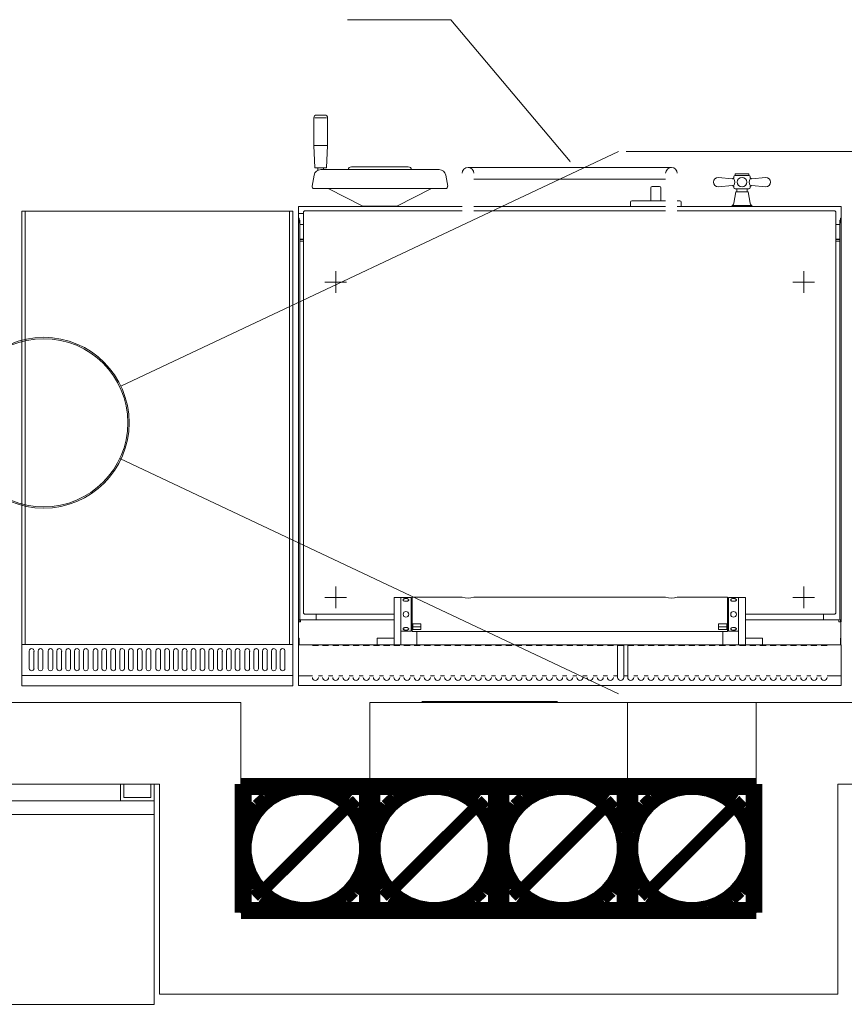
# Model space of a CAD drawing. Header units: millimetres. Extents: x -84458 to 77911, y -55868 to -29230.
# Tile 35 of 103: x 67436 to 67557, y -32877 to -32732. Entities that reach past the tile are written whole.
import ezdxf

# ---------------------------------------------------------------- set-up
doc = ezdxf.new("R2010")
doc.units = ezdxf.units.MM
doc.layers.add('!wentylacja', color=7, linetype='Continuous')
doc.layers.add('CIENKA', color=7, linetype='Continuous', lineweight=20)

# ---------------------------------------------------------------- blocks, each defined once
blk = doc.blocks.new('Komin_wentylacyjny_19x19_14')
at = {"layer": '!wentylacja', "color": 0, "linetype": 'ByBlock', "const_width": 1.8}
for points in [[(19, 19), (0, 19)], [(0, 19), (0, 0)], [(0.68, 18.3), (5.87, 18.3)], [(0.68, 13.13), (0.68, 18.3)], [(5.87, 18.3), (5.08, 17.96)], [(5.77, 17.51), (7.21, 18.03)], [(7.21, 18.03), (8.73, 18.3)], [(8.73, 18.3), (10.27, 18.3)], [(10.27, 18.3), (11.79, 18.03)], [(11.79, 18.03), (13.23, 17.51)], [(13.13, 18.3), (18.32, 18.3)], [(14.46, 17.65), (13.13, 18.3)], [(18.32, 18.3), (18.32, 13.13)], [(19, 0), (19, 19)], [(3.63, 17.02), (2.37, 15.84)], [(3.25, 15.75), (4.43, 16.74)], [(5.08, 17.96), (3.63, 17.02)], [(4.43, 16.74), (5.77, 17.51)], [(13.23, 17.51), (14.57, 16.74)], [(15.84, 16.62), (14.46, 17.65)], [(14.57, 16.74), (15.75, 15.75)], [(17.03, 15.36), (15.84, 16.62)], [(2.37, 15.84), (1.33, 14.46)], [(2.26, 14.57), (3.25, 15.75)], [(15.75, 15.74), (3.25, 3.26)], [(15.75, 15.75), (16.74, 14.57)], [(17.98, 13.92), (17.03, 15.36)], [(1.33, 14.46), (0.68, 13.13)], [(1.49, 13.23), (2.26, 14.57)], [(16.74, 14.57), (17.51, 13.23)], [(18.32, 13.13), (17.98, 13.92)], [(0.97, 11.79), (1.49, 13.23)], [(17.51, 13.23), (18.03, 11.79)], [(0.7, 10.27), (0.97, 11.79)], [(18.03, 11.79), (18.3, 10.27)], [(0.7, 8.73), (0.7, 10.27)], [(18.3, 10.27), (18.3, 8.73)], [(0.97, 7.21), (0.7, 8.73)], [(18.3, 8.73), (18.03, 7.21)], [(1.49, 5.77), (0.97, 7.21)], [(18.03, 7.21), (17.51, 5.77)], [(0.68, 0.7), (0.68, 5.87)], [(0.68, 5.87), (1.02, 5.08)], [(1.02, 5.08), (1.97, 3.64)], [(2.26, 4.43), (1.49, 5.77)], [(17.51, 5.77), (16.74, 4.43)], [(17.67, 4.54), (18.32, 5.87)], [(18.32, 5.87), (18.32, 0.7)], [(1.97, 3.64), (3.16, 2.38)], [(3.25, 3.25), (2.26, 4.43)], [(16.74, 4.43), (15.75, 3.25)], [(16.63, 3.16), (17.67, 4.54)], [(3.16, 2.38), (4.54, 1.35)], [(4.43, 2.26), (3.25, 3.25)], [(5.77, 1.49), (4.43, 2.26)], [(14.57, 2.26), (13.23, 1.49)], [(15.75, 3.25), (14.57, 2.26)], [(15.37, 1.98), (16.63, 3.16)], [(5.87, 0.7), (0.68, 0.7)], [(4.54, 1.35), (5.87, 0.7)], [(7.21, 0.97), (5.77, 1.49)], [(8.73, 0.7), (7.21, 0.97)], [(10.27, 0.7), (8.73, 0.7)], [(11.79, 0.97), (10.27, 0.7)], [(13.23, 1.49), (11.79, 0.97)], [(13.13, 0.7), (13.92, 1.04)], [(18.32, 0.7), (13.13, 0.7)], [(13.92, 1.04), (15.37, 1.98)], [(0, 0), (19, 0)]]:
    blk.add_lwpolyline(points, dxfattribs=at)

msp = doc.modelspace()

# ---------------------------------------------------------------- linework, layer by layer
at = {"layer": 'CIENKA'}
for p, q in [((67479.99, -32746.06), (67479.37, -32746.06)), ((67479.99, -32746.06), (67480.6, -32746.06)), ((67478.97, -32746.46), (67478.97, -32750.56)), ((67480.84, -32746.46), (67479.14, -32746.46)), ((67481, -32746.46), (67481, -32750.56)), ((67478.97, -32750.56), (67479.11, -32753.84)), ((67478.97, -32750.56), (67479.99, -32750.56)), ((67481, -32750.56), (67479.99, -32750.56)), ((67481, -32750.56), (67480.86, -32753.84)), ((67450.53, -32786.06), (67523.89, -32751.44)), ((67525.05, -32751.44), (67694.55, -32751.44)), ((67525.05, -32751.44), (67694.55, -32751.44)), ((67488.71, -32753.7), (67484.52, -32753.7)), ((67488.71, -32753.7), (67492.9, -32753.7)), ((67478.71, -32756.55), (67479, -32754.93)), ((67480.86, -32753.84), (67479.11, -32753.84)), ((67479.57, -32753.84), (67479.57, -32754.2)), ((67479.99, -32754.1), (67497.43, -32754.1)), ((67480.41, -32753.84), (67480.41, -32754.1)), ((67498.71, -32756.55), (67498.42, -32754.93)), ((67501.71, -32753.79), (67516.71, -32753.79)), ((67531.71, -32753.79), (67516.71, -32753.79)), ((67540.91, -32755.15), (67540.91, -32755.24)), ((67541.1, -32754.75), (67543.12, -32754.75)), ((67541.1, -32754.75), (67541.1, -32754.95)), ((67541.11, -32754.95), (67543.11, -32754.95)), ((67543.12, -32754.75), (67543.12, -32754.95)), ((67543.31, -32755.15), (67543.31, -32755.24)), ((67502.57, -32755.51), (67516.71, -32755.51)), ((67530.85, -32755.51), (67516.71, -32755.51)), ((67529.96, -32756.6), (67528.86, -32756.6)), ((67540.69, -32755.44), (67538.61, -32755.25)), ((67538.61, -32756.65), (67540.69, -32756.47)), ((67543.53, -32755.44), (67545.61, -32755.25)), ((67545.61, -32756.65), (67543.53, -32756.47)), ((67479.01, -32756.9), (67498.41, -32756.9)), ((67486.21, -32759.49), (67481.09, -32756.9)), ((67491.21, -32759.49), (67496.33, -32756.9)), ((67528.66, -32756.8), (67528.66, -32758.7)), ((67530.16, -32758.7), (67530.16, -32756.8)), ((67541.21, -32757.4), (67540.9, -32759.07)), ((67540.91, -32756.75), (67540.91, -32756.67)), ((67541.11, -32756.95), (67543.11, -32756.95)), ((67541.21, -32757.4), (67543.01, -32757.4)), ((67541.36, -32757.4), (67541.36, -32756.95)), ((67542.86, -32757.4), (67542.86, -32756.95)), ((67543.01, -32757.4), (67543.32, -32759.07)), ((67543.31, -32756.75), (67543.31, -32756.67)), ((67486.21, -32759.49), (67486.21, -32759.52)), ((67491.21, -32759.49), (67486.21, -32759.49)), ((67491.21, -32759.49), (67491.21, -32759.52)), ((67525.66, -32758.9), (67525.66, -32759.52)), ((67530.85, -32758.7), (67525.86, -32758.7)), ((67532.96, -32758.7), (67532.57, -32758.7)), ((67533.16, -32759.52), (67533.16, -32758.9)), ((67540.71, -32759.4), (67543.51, -32759.4)), ((67435.9, -32830.23), (67435.9, -32760.23)), ((67435.9, -32760.23), (67475.9, -32760.23)), ((67436.4, -32824.14), (67436.4, -32760.23)), ((67475.4, -32824.14), (67475.4, -32760.23)), ((67475.9, -32760.23), (67475.9, -32830.23)), ((67500.85, -32759.52), (67476.71, -32759.52)), ((67476.71, -32761.28), (67476.71, -32759.52)), ((67477.46, -32760.57), (67476.71, -32760.57)), ((67477.46, -32819.6), (67477.46, -32760.3)), ((67477.46, -32760.3), (67477.56, -32760.3)), ((67477.56, -32760.2), (67500.85, -32760.2)), ((67477.56, -32760.3), (67477.56, -32760.2)), ((67530.85, -32759.52), (67502.57, -32759.52)), ((67502.57, -32760.2), (67516.71, -32760.2)), ((67530.85, -32760.2), (67516.71, -32760.2)), ((67556.71, -32759.52), (67532.57, -32759.52)), ((67555.86, -32760.2), (67532.57, -32760.2)), ((67555.86, -32760.3), (67555.86, -32760.2)), ((67555.96, -32760.3), (67555.86, -32760.3)), ((67555.96, -32819.6), (67555.96, -32760.3)), ((67556.71, -32761.28), (67556.71, -32759.52)), ((67476.71, -32820.79), (67476.71, -32761.28)), ((67476.81, -32761.28), (67476.71, -32761.28)), ((67476.71, -32761.96), (67476.91, -32761.96)), ((67476.81, -32761.96), (67476.81, -32761.28)), ((67476.81, -32761.56), (67476.91, -32761.56)), ((67476.91, -32820.49), (67476.91, -32761.56)), ((67476.91, -32762.22), (67477.46, -32762.22)), ((67556.51, -32762.22), (67555.96, -32762.22)), ((67556.51, -32820.49), (67556.51, -32761.56)), ((67556.61, -32761.56), (67556.51, -32761.56)), ((67556.71, -32761.96), (67556.51, -32761.96)), ((67556.61, -32761.28), (67556.71, -32761.28)), ((67556.61, -32761.96), (67556.61, -32761.28)), ((67556.71, -32820.79), (67556.71, -32761.28)), ((67476.91, -32764.34), (67477.41, -32764.34)), ((67476.91, -32764.42), (67477.46, -32764.42)), ((67476.91, -32764.64), (67477.46, -32764.64)), ((67477.41, -32764.34), (67477.41, -32764.42)), ((67556.51, -32764.42), (67555.96, -32764.42)), ((67556.51, -32764.64), (67555.96, -32764.64)), ((67556.01, -32764.34), (67556.01, -32764.42)), ((67556.51, -32764.34), (67556.01, -32764.34)), ((67482.21, -32770.7), (67482.21, -32769.1)), ((67551.21, -32770.7), (67551.21, -32769.1)), ((67482.21, -32770.7), (67480.61, -32770.7)), ((67482.21, -32770.7), (67483.81, -32770.7)), ((67482.21, -32770.7), (67482.21, -32772.3)), ((67551.21, -32770.7), (67549.61, -32770.7)), ((67551.21, -32770.7), (67551.21, -32772.3)), ((67551.21, -32770.7), (67552.81, -32770.7)), ((67450.35, -32796.73), (67523.89, -32831.44)), ((67482.21, -32817.2), (67482.21, -32815.6)), ((67551.21, -32817.2), (67551.21, -32815.6)), ((67482.21, -32817.2), (67480.61, -32817.2)), ((67482.21, -32817.2), (67483.81, -32817.2)), ((67482.21, -32817.2), (67482.21, -32818.8)), ((67490.81, -32824.2), (67490.81, -32817.2)), ((67490.81, -32817.2), (67491.81, -32817.2)), ((67491.81, -32824.2), (67491.81, -32817.2)), ((67491.81, -32817.2), (67493.31, -32817.2)), ((67491.81, -32817.2), (67491.81, -32819.7)), ((67493.31, -32817.2), (67493.31, -32819.7)), ((67493.31, -32817.3), (67493.46, -32817.3)), ((67493.31, -32817.35), (67493.31, -32822.05)), ((67493.46, -32817.15), (67500.85, -32817.15)), ((67493.46, -32817.15), (67493.46, -32822.25)), ((67502.57, -32817.15), (67516.71, -32817.15)), ((67530.85, -32817.15), (67516.71, -32817.15)), ((67539.96, -32817.15), (67532.57, -32817.15)), ((67539.96, -32817.15), (67539.96, -32822.25)), ((67540.11, -32817.3), (67539.96, -32817.3)), ((67540.11, -32817.2), (67540.11, -32819.7)), ((67541.61, -32817.2), (67540.11, -32817.2)), ((67540.11, -32817.35), (67540.11, -32822.05)), ((67541.61, -32824.2), (67541.61, -32817.2)), ((67541.61, -32817.2), (67541.61, -32819.7)), ((67542.61, -32817.2), (67541.61, -32817.2)), ((67542.61, -32824.2), (67542.61, -32817.2)), ((67551.21, -32817.2), (67549.61, -32817.2)), ((67551.21, -32817.2), (67551.21, -32818.8)), ((67551.21, -32817.2), (67552.81, -32817.2)), ((67476.91, -32820.49), (67476.71, -32820.49)), ((67476.81, -32820.49), (67476.81, -32820.79)), ((67477.03, -32820.5), (67477.03, -32820.8)), ((67490.81, -32820.5), (67477.03, -32820.5)), ((67477.56, -32819.6), (67477.46, -32819.6)), ((67477.56, -32819.7), (67477.56, -32819.6)), ((67477.56, -32819.7), (67490.81, -32819.7)), ((67479.31, -32819.7), (67479.31, -32820.54)), ((67491.81, -32822.2), (67491.81, -32819.7)), ((67493.31, -32822.2), (67493.31, -32819.7)), ((67540.11, -32822.2), (67540.11, -32819.7)), ((67541.61, -32822.2), (67541.61, -32819.7)), ((67555.86, -32819.7), (67542.61, -32819.7)), ((67542.61, -32820.5), (67556.39, -32820.5)), ((67554.11, -32819.7), (67554.11, -32820.54)), ((67555.86, -32819.6), (67555.96, -32819.6)), ((67555.86, -32819.7), (67555.86, -32819.6)), ((67556.39, -32820.79), (67556.39, -32820.49)), ((67556.51, -32820.49), (67556.71, -32820.49)), ((67556.61, -32820.49), (67556.61, -32820.79)), ((67476.71, -32820.79), (67477.03, -32820.79)), ((67476.73, -32823.2), (67476.73, -32820.8)), ((67477.03, -32820.8), (67476.73, -32820.8)), ((67493.56, -32821.11), (67493.56, -32821.92)), ((67494.76, -32821.11), (67493.56, -32821.11)), ((67493.56, -32821.54), (67494.76, -32821.54)), ((67493.56, -32821.92), (67494.76, -32821.92)), ((67494.76, -32821.92), (67494.76, -32821.11)), ((67538.66, -32821.92), (67538.66, -32821.11)), ((67538.66, -32821.11), (67539.86, -32821.11)), ((67539.86, -32821.54), (67538.66, -32821.54)), ((67539.86, -32821.92), (67538.66, -32821.92)), ((67539.86, -32821.11), (67539.86, -32821.92)), ((67556.71, -32820.79), (67556.39, -32820.79)), ((67556.69, -32823.2), (67556.69, -32820.8)), ((67476.73, -32824.2), (67476.73, -32823.2)), ((67476.73, -32823.2), (67476.81, -32823.2)), ((67476.81, -32823.2), (67476.81, -32824.2)), ((67488.31, -32824.2), (67488.31, -32823.2)), ((67488.31, -32823.2), (67490.81, -32823.2)), ((67491.81, -32822.2), (67493.31, -32822.2)), ((67493.31, -32822.1), (67493.46, -32822.1)), ((67493.46, -32822.25), (67516.71, -32822.25)), ((67494.16, -32824.2), (67494.16, -32822.25)), ((67539.96, -32822.25), (67516.71, -32822.25)), ((67539.26, -32824.2), (67539.26, -32822.25)), ((67540.11, -32822.1), (67539.96, -32822.1)), ((67541.61, -32822.2), (67540.11, -32822.2)), ((67545.11, -32823.2), (67542.61, -32823.2)), ((67545.11, -32824.2), (67545.11, -32823.2)), ((67556.61, -32823.2), (67556.61, -32824.2)), ((67556.69, -32823.2), (67556.61, -32823.2)), ((67556.69, -32824.2), (67556.69, -32823.2)), ((67475.9, -32824.14), (67435.9, -32824.14)), ((67435.9, -32824.14), (67436.4, -32824.14)), ((67475.9, -32824.14), (67475.4, -32824.14)), ((67556.71, -32824.2), (67476.71, -32824.2)), ((67476.71, -32830.2), (67476.71, -32824.2)), ((67479.66, -32824.32), (67478.76, -32824.32)), ((67481.16, -32824.32), (67480.26, -32824.32)), ((67481.16, -32824.32), (67480.26, -32824.32)), ((67482.66, -32824.32), (67481.76, -32824.32)), ((67484.16, -32824.32), (67483.26, -32824.32)), ((67485.66, -32824.32), (67484.76, -32824.32)), ((67487.16, -32824.32), (67486.26, -32824.32)), ((67488.66, -32824.32), (67487.76, -32824.32)), ((67488.31, -32824.2), (67494.16, -32824.2)), ((67490.16, -32824.32), (67489.26, -32824.32)), ((67491.66, -32824.32), (67490.76, -32824.32)), ((67493.16, -32824.32), (67492.26, -32824.32)), ((67493.16, -32824.32), (67492.26, -32824.32)), ((67494.66, -32824.32), (67493.76, -32824.32)), ((67496.16, -32824.32), (67495.26, -32824.32)), ((67496.16, -32824.32), (67495.26, -32824.32)), ((67497.66, -32824.32), (67496.76, -32824.32)), ((67499.16, -32824.32), (67498.26, -32824.32)), ((67500.66, -32824.32), (67499.76, -32824.32)), ((67502.16, -32824.32), (67501.26, -32824.32)), ((67503.66, -32824.32), (67502.76, -32824.32)), ((67505.16, -32824.32), (67504.26, -32824.32)), ((67506.66, -32824.32), (67505.76, -32824.32)), ((67508.16, -32824.32), (67507.26, -32824.32)), ((67509.66, -32824.32), (67508.76, -32824.32)), ((67511.16, -32824.32), (67510.26, -32824.32)), ((67511.76, -32824.32), (67512.66, -32824.32)), ((67513.26, -32824.32), (67514.16, -32824.32)), ((67514.76, -32824.32), (67515.66, -32824.32)), ((67516.26, -32824.32), (67517.16, -32824.32)), ((67517.76, -32824.32), (67518.66, -32824.32)), ((67519.26, -32824.32), (67520.16, -32824.32)), ((67520.76, -32824.32), (67521.66, -32824.32)), ((67522.26, -32824.32), (67523.16, -32824.32)), ((67523.76, -32829), (67523.76, -32824.2)), ((67523.76, -32824.32), (67524.66, -32824.32)), ((67524.66, -32824.2), (67524.66, -32829)), ((67525.26, -32829), (67525.26, -32824.2)), ((67525.26, -32827.56), (67525.26, -32824.2)), ((67525.26, -32824.32), (67526.16, -32824.32)), ((67525.26, -32824.32), (67526.16, -32824.32)), ((67526.76, -32824.32), (67527.66, -32824.32)), ((67528.26, -32824.32), (67529.16, -32824.32)), ((67528.26, -32824.32), (67529.16, -32824.32)), ((67528.26, -32824.32), (67529.16, -32824.32)), ((67529.76, -32824.32), (67530.66, -32824.32)), ((67531.26, -32824.32), (67532.16, -32824.32)), ((67532.76, -32824.32), (67533.66, -32824.32)), ((67534.26, -32824.32), (67535.16, -32824.32)), ((67535.76, -32824.32), (67536.66, -32824.32)), ((67537.26, -32824.32), (67538.16, -32824.32)), ((67538.76, -32824.32), (67539.66, -32824.32)), ((67538.76, -32824.32), (67539.66, -32824.32)), ((67545.11, -32824.2), (67539.26, -32824.2)), ((67540.26, -32824.32), (67541.16, -32824.32)), ((67541.76, -32824.32), (67542.66, -32824.32)), ((67541.76, -32824.32), (67542.66, -32824.32)), ((67543.26, -32824.32), (67544.16, -32824.32)), ((67543.26, -32824.32), (67544.16, -32824.32)), ((67544.76, -32824.32), (67545.66, -32824.32)), ((67546.26, -32824.32), (67547.16, -32824.32)), ((67547.76, -32824.32), (67548.66, -32824.32)), ((67547.76, -32824.32), (67548.66, -32824.32)), ((67549.26, -32824.32), (67550.16, -32824.32)), ((67550.76, -32824.32), (67551.66, -32824.32)), ((67550.76, -32824.32), (67551.66, -32824.32)), ((67552.26, -32824.32), (67553.16, -32824.32)), ((67552.26, -32824.32), (67553.16, -32824.32)), ((67553.76, -32824.32), (67554.66, -32824.32)), ((67553.76, -32824.32), (67554.66, -32824.32)), ((67556.71, -32830.2), (67556.71, -32824.2)), ((67437.02, -32825.14), (67437.02, -32827.74)), ((67437.71, -32825.14), (67437.71, -32827.74)), ((67438.32, -32825.14), (67438.32, -32827.74)), ((67438.32, -32825.14), (67438.32, -32827.74)), ((67438.32, -32825.14), (67438.32, -32827.74)), ((67438.32, -32825.14), (67438.32, -32827.74)), ((67439.01, -32825.14), (67439.01, -32827.74)), ((67439.01, -32825.14), (67439.01, -32827.74)), ((67439.01, -32825.14), (67439.01, -32827.74)), ((67439.01, -32825.14), (67439.01, -32827.74)), ((67439.8, -32825.14), (67439.8, -32827.74)), ((67440.49, -32825.14), (67440.49, -32827.74)), ((67441.1, -32825.14), (67441.1, -32827.74)), ((67441.1, -32825.14), (67441.1, -32827.74)), ((67441.1, -32825.14), (67441.1, -32827.74)), ((67441.1, -32825.14), (67441.1, -32827.74)), ((67441.79, -32825.14), (67441.79, -32827.74)), ((67441.79, -32825.14), (67441.79, -32827.74)), ((67441.79, -32825.14), (67441.79, -32827.74)), ((67441.79, -32825.14), (67441.79, -32827.74)), ((67442.4, -32825.14), (67442.4, -32827.74)), ((67442.4, -32825.14), (67442.4, -32827.74)), ((67442.4, -32825.14), (67442.4, -32827.74)), ((67442.4, -32825.14), (67442.4, -32827.74)), ((67442.4, -32825.14), (67442.4, -32827.74)), ((67442.4, -32825.14), (67442.4, -32827.74)), ((67443.09, -32825.14), (67443.09, -32827.74)), ((67443.09, -32825.14), (67443.09, -32827.74)), ((67443.09, -32825.14), (67443.09, -32827.74)), ((67443.09, -32825.14), (67443.09, -32827.74)), ((67443.09, -32825.14), (67443.09, -32827.74)), ((67443.09, -32825.14), (67443.09, -32827.74)), ((67443.7, -32825.14), (67443.7, -32827.74)), ((67443.7, -32825.14), (67443.7, -32827.74)), ((67443.7, -32825.14), (67443.7, -32827.74)), ((67443.7, -32825.14), (67443.7, -32827.74)), ((67444.39, -32825.14), (67444.39, -32827.74)), ((67444.39, -32825.14), (67444.39, -32827.74)), ((67444.39, -32825.14), (67444.39, -32827.74)), ((67444.39, -32825.14), (67444.39, -32827.74)), ((67445, -32825.14), (67445, -32827.74)), ((67445.69, -32825.14), (67445.69, -32827.74)), ((67446.43, -32825.14), (67446.43, -32827.74)), ((67447.12, -32825.14), (67447.12, -32827.74)), ((67447.73, -32825.14), (67447.73, -32827.74)), ((67447.73, -32825.14), (67447.73, -32827.74)), ((67447.73, -32825.14), (67447.73, -32827.74)), ((67447.73, -32825.14), (67447.73, -32827.74)), ((67448.42, -32825.14), (67448.42, -32827.74)), ((67448.42, -32825.14), (67448.42, -32827.74)), ((67448.42, -32825.14), (67448.42, -32827.74)), ((67448.42, -32825.14), (67448.42, -32827.74)), ((67449.05, -32825.14), (67449.05, -32827.74)), ((67449.74, -32825.14), (67449.74, -32827.74)), ((67450.35, -32825.14), (67450.35, -32827.74)), ((67450.35, -32825.14), (67450.35, -32827.74)), ((67450.35, -32825.14), (67450.35, -32827.74)), ((67450.35, -32825.14), (67450.35, -32827.74)), ((67451.04, -32825.14), (67451.04, -32827.74)), ((67451.04, -32825.14), (67451.04, -32827.74)), ((67451.04, -32825.14), (67451.04, -32827.74)), ((67451.04, -32825.14), (67451.04, -32827.74)), ((67451.65, -32825.14), (67451.65, -32827.74)), ((67451.65, -32825.14), (67451.65, -32827.74)), ((67451.65, -32825.14), (67451.65, -32827.74)), ((67451.65, -32825.14), (67451.65, -32827.74)), ((67451.65, -32825.14), (67451.65, -32827.74)), ((67451.65, -32825.14), (67451.65, -32827.74)), ((67452.34, -32825.14), (67452.34, -32827.74)), ((67452.34, -32825.14), (67452.34, -32827.74)), ((67452.34, -32825.14), (67452.34, -32827.74)), ((67452.34, -32825.14), (67452.34, -32827.74)), ((67452.34, -32825.14), (67452.34, -32827.74)), ((67452.34, -32825.14), (67452.34, -32827.74)), ((67452.95, -32825.14), (67452.95, -32827.74)), ((67452.95, -32825.14), (67452.95, -32827.74)), ((67452.95, -32825.14), (67452.95, -32827.74)), ((67452.95, -32825.14), (67452.95, -32827.74)), ((67453.64, -32825.14), (67453.64, -32827.74)), ((67453.64, -32825.14), (67453.64, -32827.74)), ((67453.64, -32825.14), (67453.64, -32827.74)), ((67453.64, -32825.14), (67453.64, -32827.74)), ((67454.25, -32825.14), (67454.25, -32827.74)), ((67454.94, -32825.14), (67454.94, -32827.74)), ((67455.68, -32825.14), (67455.68, -32827.74)), ((67456.37, -32825.14), (67456.37, -32827.74)), ((67456.98, -32825.14), (67456.98, -32827.74)), ((67456.98, -32825.14), (67456.98, -32827.74)), ((67456.98, -32825.14), (67456.98, -32827.74)), ((67456.98, -32825.14), (67456.98, -32827.74)), ((67457.67, -32825.14), (67457.67, -32827.74)), ((67457.67, -32825.14), (67457.67, -32827.74)), ((67457.67, -32825.14), (67457.67, -32827.74)), ((67457.67, -32825.14), (67457.67, -32827.74)), ((67458.28, -32825.14), (67458.28, -32827.74)), ((67458.28, -32825.14), (67458.28, -32827.74)), ((67458.28, -32825.14), (67458.28, -32827.74)), ((67458.28, -32825.14), (67458.28, -32827.74)), ((67458.28, -32825.14), (67458.28, -32827.74)), ((67458.28, -32825.14), (67458.28, -32827.74)), ((67458.97, -32825.14), (67458.97, -32827.74)), ((67458.97, -32825.14), (67458.97, -32827.74)), ((67458.97, -32825.14), (67458.97, -32827.74)), ((67458.97, -32825.14), (67458.97, -32827.74)), ((67458.97, -32825.14), (67458.97, -32827.74)), ((67458.97, -32825.14), (67458.97, -32827.74)), ((67459.58, -32825.14), (67459.58, -32827.74)), ((67459.58, -32825.14), (67459.58, -32827.74)), ((67459.58, -32825.14), (67459.58, -32827.74)), ((67459.58, -32825.14), (67459.58, -32827.74)), ((67460.27, -32825.14), (67460.27, -32827.74)), ((67460.27, -32825.14), (67460.27, -32827.74)), ((67460.27, -32825.14), (67460.27, -32827.74)), ((67460.27, -32825.14), (67460.27, -32827.74)), ((67460.88, -32825.14), (67460.88, -32827.74)), ((67461.57, -32825.14), (67461.57, -32827.74)), ((67462.19, -32825.14), (67462.19, -32827.74)), ((67462.88, -32825.14), (67462.88, -32827.74)), ((67463.49, -32825.14), (67463.49, -32827.74)), ((67463.49, -32825.14), (67463.49, -32827.74)), ((67463.49, -32825.14), (67463.49, -32827.74)), ((67463.49, -32825.14), (67463.49, -32827.74)), ((67464.18, -32825.14), (67464.18, -32827.74)), ((67464.18, -32825.14), (67464.18, -32827.74)), ((67464.18, -32825.14), (67464.18, -32827.74)), ((67464.18, -32825.14), (67464.18, -32827.74)), ((67464.79, -32825.14), (67464.79, -32827.74)), ((67464.79, -32825.14), (67464.79, -32827.74)), ((67464.79, -32825.14), (67464.79, -32827.74)), ((67464.79, -32825.14), (67464.79, -32827.74)), ((67464.79, -32825.14), (67464.79, -32827.74)), ((67464.79, -32825.14), (67464.79, -32827.74)), ((67465.48, -32825.14), (67465.48, -32827.74)), ((67465.48, -32825.14), (67465.48, -32827.74)), ((67465.48, -32825.14), (67465.48, -32827.74)), ((67465.48, -32825.14), (67465.48, -32827.74)), ((67465.48, -32825.14), (67465.48, -32827.74)), ((67465.48, -32825.14), (67465.48, -32827.74)), ((67466.09, -32825.14), (67466.09, -32827.74)), ((67466.09, -32825.14), (67466.09, -32827.74)), ((67466.09, -32825.14), (67466.09, -32827.74)), ((67466.09, -32825.14), (67466.09, -32827.74)), ((67466.78, -32825.14), (67466.78, -32827.74)), ((67466.78, -32825.14), (67466.78, -32827.74)), ((67466.78, -32825.14), (67466.78, -32827.74)), ((67466.78, -32825.14), (67466.78, -32827.74)), ((67467.39, -32825.14), (67467.39, -32827.74)), ((67468.08, -32825.14), (67468.08, -32827.74)), ((67468.82, -32825.14), (67468.82, -32827.74)), ((67469.51, -32825.14), (67469.51, -32827.74)), ((67470.12, -32825.14), (67470.12, -32827.74)), ((67470.12, -32825.14), (67470.12, -32827.74)), ((67470.12, -32825.14), (67470.12, -32827.74)), ((67470.12, -32825.14), (67470.12, -32827.74)), ((67470.81, -32825.14), (67470.81, -32827.74)), ((67470.81, -32825.14), (67470.81, -32827.74)), ((67470.81, -32825.14), (67470.81, -32827.74)), ((67470.81, -32825.14), (67470.81, -32827.74)), ((67471.42, -32825.14), (67471.42, -32827.74)), ((67471.42, -32825.14), (67471.42, -32827.74)), ((67471.42, -32825.14), (67471.42, -32827.74)), ((67471.42, -32825.14), (67471.42, -32827.74)), ((67471.42, -32825.14), (67471.42, -32827.74)), ((67471.42, -32825.14), (67471.42, -32827.74)), ((67472.11, -32825.14), (67472.11, -32827.74)), ((67472.11, -32825.14), (67472.11, -32827.74)), ((67472.11, -32825.14), (67472.11, -32827.74)), ((67472.11, -32825.14), (67472.11, -32827.74)), ((67472.11, -32825.14), (67472.11, -32827.74)), ((67472.11, -32825.14), (67472.11, -32827.74)), ((67472.72, -32825.14), (67472.72, -32827.74)), ((67472.72, -32825.14), (67472.72, -32827.74)), ((67472.72, -32825.14), (67472.72, -32827.74)), ((67472.72, -32825.14), (67472.72, -32827.74)), ((67473.41, -32825.14), (67473.41, -32827.74)), ((67473.41, -32825.14), (67473.41, -32827.74)), ((67473.41, -32825.14), (67473.41, -32827.74)), ((67473.41, -32825.14), (67473.41, -32827.74)), ((67474.02, -32825.14), (67474.02, -32827.74)), ((67474.71, -32825.14), (67474.71, -32827.74)), ((67475.9, -32828.71), (67435.9, -32828.71)), ((67435.9, -32828.71), (67436.4, -32828.71)), ((67478.76, -32828.77), (67476.71, -32828.77)), ((67480.26, -32828.77), (67479.66, -32828.77)), ((67481.76, -32828.77), (67481.16, -32828.77)), ((67483.26, -32828.77), (67482.66, -32828.77)), ((67484.76, -32828.77), (67484.16, -32828.77)), ((67486.26, -32828.77), (67485.66, -32828.77)), ((67487.76, -32828.77), (67487.16, -32828.77)), ((67489.26, -32828.77), (67488.66, -32828.77)), ((67490.76, -32828.77), (67490.16, -32828.77)), ((67492.26, -32828.77), (67491.66, -32828.77)), ((67493.76, -32828.77), (67493.16, -32828.77)), ((67495.26, -32828.77), (67494.66, -32828.77)), ((67496.76, -32828.77), (67496.16, -32828.77)), ((67498.26, -32828.77), (67497.66, -32828.77)), ((67499.76, -32828.77), (67499.16, -32828.77)), ((67501.26, -32828.77), (67500.66, -32828.77)), ((67502.76, -32828.77), (67502.16, -32828.77)), ((67504.26, -32828.77), (67503.66, -32828.77)), ((67505.76, -32828.77), (67505.16, -32828.77)), ((67507.26, -32828.77), (67506.66, -32828.77)), ((67508.76, -32828.77), (67508.16, -32828.77)), ((67510.26, -32828.77), (67509.66, -32828.77)), ((67511.76, -32828.77), (67511.16, -32828.77)), ((67513.26, -32828.77), (67512.66, -32828.77)), ((67514.76, -32828.77), (67514.16, -32828.77)), ((67516.26, -32828.77), (67515.66, -32828.77)), ((67517.76, -32828.77), (67517.16, -32828.77)), ((67519.26, -32828.77), (67518.66, -32828.77)), ((67520.76, -32828.77), (67520.16, -32828.77)), ((67522.26, -32828.77), (67521.66, -32828.77)), ((67523.76, -32828.77), (67523.16, -32828.77)), ((67525.26, -32828.77), (67524.66, -32828.77)), ((67526.76, -32828.77), (67526.16, -32828.77)), ((67528.26, -32828.77), (67527.66, -32828.77)), ((67529.76, -32828.77), (67529.16, -32828.77)), ((67531.26, -32828.77), (67530.66, -32828.77)), ((67532.76, -32828.77), (67532.16, -32828.77)), ((67534.26, -32828.77), (67533.66, -32828.77)), ((67535.76, -32828.77), (67535.16, -32828.77)), ((67537.26, -32828.77), (67536.66, -32828.77)), ((67538.76, -32828.77), (67538.16, -32828.77)), ((67540.26, -32828.77), (67539.66, -32828.77)), ((67541.76, -32828.77), (67541.16, -32828.77)), ((67543.26, -32828.77), (67542.66, -32828.77)), ((67544.76, -32828.77), (67544.16, -32828.77)), ((67546.26, -32828.77), (67545.66, -32828.77)), ((67547.76, -32828.77), (67547.16, -32828.77)), ((67549.26, -32828.77), (67548.66, -32828.77)), ((67550.76, -32828.77), (67550.16, -32828.77)), ((67552.26, -32828.77), (67551.66, -32828.77)), ((67553.76, -32828.77), (67553.16, -32828.77)), ((67556.71, -32828.77), (67554.66, -32828.77)), ((67475.9, -32830.23), (67435.9, -32830.23)), ((67556.71, -32830.2), (67476.71, -32830.2)), ((67468.22, -32832.73), (67307.97, -32832.73)), ((67468.22, -32863.73), (67468.22, -32832.73)), ((67525.22, -32832.73), (67487.22, -32832.73)), ((67487.22, -32832.73), (67487.22, -32844.73)), ((67514.88, -32832.58), (67494.88, -32832.58)), ((67494.88, -32832.58), (67514.88, -32832.58)), ((67544.22, -32832.73), (67525.22, -32832.73)), ((67525.22, -32844.73), (67525.22, -32832.73)), ((67544.22, -32832.73), (67544.22, -32863.73)), ((67556.22, -32832.73), (67544.22, -32832.73)), ((67704.47, -32832.73), (67556.22, -32832.73)), ((67307.97, -32844.73), (67456.22, -32844.73)), ((67450.45, -32844.73), (67450.95, -32844.73)), ((67450.45, -32847.23), (67450.45, -32844.73)), ((67450.95, -32844.73), (67450.95, -32846.73)), ((67454.95, -32844.73), (67455.45, -32844.73)), ((67454.95, -32846.73), (67454.95, -32844.73)), ((67455.45, -32844.73), (67455.45, -32847.23)), ((67456.22, -32844.73), (67456.22, -32875.73)), ((67487.22, -32844.73), (67525.22, -32844.73)), ((67556.22, -32844.73), (67704.47, -32844.73)), ((67556.22, -32875.73), (67556.22, -32844.73)), ((67455.45, -32847.23), (67315.45, -32847.23)), ((67455.45, -32847.23), (67450.45, -32847.23)), ((67450.95, -32846.73), (67454.95, -32846.73)), ((67455.45, -32877.23), (67455.45, -32847.23)), ((67315.45, -32849.23), (67455.45, -32849.23)), ((67544.22, -32863.73), (67468.22, -32863.73)), ((67456.22, -32875.73), (67556.22, -32875.73)), ((67315.45, -32877.23), (67455.45, -32877.23))]:
    msp.add_line(p, q, dxfattribs=at)
msp.add_lwpolyline([(67516.76, -32752.91), (67499.18, -32731.99), (67483.94, -32731.99)], dxfattribs=at)
msp.add_lwpolyline([(67516.76, -32752.91), (67499.18, -32731.99), (67483.94, -32731.99)], dxfattribs=at)
for centre, radius in [((67542.11, -32755.95), 0.7), ((67439.14, -32791.44), 12.6), ((67439.14, -32791.44), 12.4), ((67492.56, -32819.7), 0.42), ((67492.56, -32819.7), 0.42), ((67540.86, -32819.7), 0.42), ((67540.86, -32819.7), 0.42)]:
    msp.add_circle(centre, radius, dxfattribs=at)
for centre, radius, start, end in [((67479.37, -32746.46), 0.4, 90, 180), ((67480.6, -32746.46), 0.4, 0, 90), ((67484.52, -32754.2), 0.5, 90, 168.463), ((67492.9, -32754.2), 0.5, 11.537, 90), ((67479.99, -32755.1), 1, 90, 169.8753), ((67497.43, -32755.1), 1, 10.1247, 90), ((67501.71, -32754.65), 0.86, 0, 180), ((67531.71, -32754.65), 0.86, 0, 180), ((67541.11, -32755.15), 0.2, 90, 180), ((67543.11, -32755.15), 0.2, 0, 90), ((67479.01, -32756.6), 0.3, 169.8753, 270), ((67498.41, -32756.6), 0.3, 270, 10.1247), ((67528.86, -32756.8), 0.2, 90, 180), ((67529.96, -32756.8), 0.2, 0, 90), ((67538.61, -32755.95), 0.7, 90, 270), ((67540.71, -32755.24), 0.2, 265.0303, 0), ((67540.71, -32756.67), 0.2, 0, 94.9697), ((67540.09, -32755.95), 0.962, 328.6683, 31.3317), ((67544.13, -32755.95), 0.962, 148.6683, 211.3317), ((67543.51, -32755.24), 0.2, 180, 274.9697), ((67543.51, -32756.67), 0.2, 85.0303, 180), ((67545.61, -32755.95), 0.7, 270, 90), ((67541.11, -32756.75), 0.2, 180, 270), ((67543.11, -32756.75), 0.2, 270, 0), ((67525.86, -32758.9), 0.2, 90, 180), ((67532.96, -32758.9), 0.2, 0, 90), ((67540.11, -32758.85), 0.817, 304.2915, 344.1095), ((67540.88, -32759.84), 0.437, 46.4881, 133.5119), ((67542.11, -32762.18), 2.77, 73.0888, 106.9112), ((67543.34, -32759.84), 0.437, 46.4881, 133.5119), ((67544.11, -32758.85), 0.817, 195.8905, 235.7085), ((67492.25, -32817.57), 0.112, 140.3607, 180), ((67492.25, -32817.57), 0.112, 180, 219.6393), ((67492.4, -32817.69), 0.302, 116.5651, 140.3607), ((67492.5, -32817.89), 0.52, 101.7009, 116.5651), ((67492.56, -32818.2), 0.838, 90, 101.7009), ((67492.56, -32818.2), 0.838, 78.2991, 90), ((67492.62, -32817.89), 0.52, 63.4349, 78.2991), ((67492.72, -32817.69), 0.302, 39.6393, 63.4349), ((67492.87, -32817.57), 0.112, 0, 39.6393), ((67492.87, -32817.57), 0.112, 320.3607, 0), ((67501.71, -32814.75), 2.55, 250.2903, 289.7097), ((67531.71, -32814.75), 2.55, 250.2903, 289.7097), ((67540.55, -32817.57), 0.112, 140.3607, 180), ((67540.55, -32817.57), 0.112, 180, 219.6393), ((67540.7, -32817.69), 0.302, 116.5651, 140.3607), ((67540.8, -32817.89), 0.52, 101.7009, 116.5651), ((67540.86, -32818.2), 0.838, 90, 101.7009), ((67540.86, -32818.2), 0.838, 78.2991, 90), ((67540.92, -32817.89), 0.52, 63.4349, 78.2991), ((67541.02, -32817.69), 0.302, 39.6393, 63.4349), ((67541.17, -32817.57), 0.112, 0, 39.6393), ((67541.17, -32817.57), 0.112, 320.3607, 0), ((67492.4, -32817.45), 0.302, 219.6393, 243.4349), ((67492.5, -32817.25), 0.52, 243.4349, 258.2991), ((67492.56, -32816.94), 0.838, 258.2991, 270), ((67492.56, -32816.94), 0.838, 270, 281.7009), ((67492.62, -32817.25), 0.52, 281.7009, 296.5651), ((67492.72, -32817.45), 0.302, 296.5651, 320.3607), ((67540.7, -32817.45), 0.302, 219.6393, 243.4349), ((67540.8, -32817.25), 0.52, 243.4349, 258.2991), ((67540.86, -32816.94), 0.838, 258.2991, 270), ((67540.86, -32816.94), 0.838, 270, 281.7009), ((67540.92, -32817.25), 0.52, 281.7009, 296.5651), ((67541.02, -32817.45), 0.302, 296.5651, 320.3607), ((67492.25, -32821.84), 0.112, 140.3607, 180), ((67492.25, -32821.84), 0.112, 180, 219.6393), ((67492.4, -32821.96), 0.302, 116.5651, 140.3607), ((67492.4, -32821.72), 0.302, 219.6393, 243.4349), ((67492.5, -32822.16), 0.52, 101.7009, 116.5651), ((67492.56, -32822.47), 0.838, 90, 101.7009), ((67492.56, -32822.47), 0.838, 78.2991, 90), ((67492.62, -32822.16), 0.52, 63.4349, 78.2991), ((67492.72, -32821.96), 0.302, 39.6393, 63.4349), ((67492.72, -32821.72), 0.302, 296.5651, 320.3607), ((67492.87, -32821.84), 0.112, 360, 39.6393), ((67492.87, -32821.84), 0.112, 320.3607, 0), ((67540.55, -32821.84), 0.112, 140.3607, 180), ((67540.55, -32821.84), 0.112, 180, 219.6393), ((67540.7, -32821.96), 0.302, 116.5651, 140.3607), ((67540.7, -32821.72), 0.302, 219.6393, 243.4349), ((67540.8, -32822.16), 0.52, 101.7009, 116.5651), ((67540.86, -32822.47), 0.838, 90, 101.7009), ((67540.86, -32822.47), 0.838, 78.2991, 90), ((67540.92, -32822.16), 0.52, 63.4349, 78.2991), ((67541.02, -32821.96), 0.302, 39.6393, 63.4349), ((67541.02, -32821.72), 0.302, 296.5651, 320.3607), ((67541.17, -32821.84), 0.112, 360, 39.6393), ((67541.17, -32821.84), 0.112, 320.3607, 0), ((67492.5, -32821.52), 0.52, 243.4349, 258.2991), ((67492.56, -32821.21), 0.838, 258.2991, 270), ((67492.56, -32821.21), 0.838, 270, 281.7009), ((67492.62, -32821.52), 0.52, 281.7009, 296.5651), ((67540.8, -32821.52), 0.52, 243.4349, 258.2991), ((67540.86, -32821.21), 0.838, 258.2991, 270), ((67540.86, -32821.21), 0.838, 270, 281.7009), ((67540.92, -32821.52), 0.52, 281.7009, 296.5651), ((67437.37, -32825.11), 0.352, 346.7221, 183.6396), ((67438.67, -32825.11), 0.352, 346.7221, 183.6396), ((67438.67, -32825.11), 0.352, 346.7221, 183.6396), ((67438.67, -32825.11), 0.352, 346.7221, 183.6396), ((67438.67, -32825.11), 0.352, 346.7221, 183.6396), ((67440.15, -32825.11), 0.352, 346.7221, 183.6396), ((67441.45, -32825.11), 0.352, 346.7221, 183.6396), ((67441.45, -32825.11), 0.352, 346.7221, 183.6396), ((67441.45, -32825.11), 0.352, 346.7221, 183.6396), ((67441.45, -32825.11), 0.352, 346.7221, 183.6396), ((67442.75, -32825.11), 0.352, 346.7221, 183.6396), ((67442.75, -32825.11), 0.352, 346.7221, 183.6396), ((67442.75, -32825.11), 0.352, 346.7221, 183.6396), ((67442.75, -32825.11), 0.352, 346.7221, 183.6396), ((67442.75, -32825.11), 0.352, 346.7221, 183.6396), ((67442.75, -32825.11), 0.352, 346.7221, 183.6396), ((67444.05, -32825.11), 0.352, 346.7221, 183.6396), ((67444.05, -32825.11), 0.352, 346.7221, 183.6396), ((67444.05, -32825.11), 0.352, 346.7221, 183.6396), ((67444.05, -32825.11), 0.352, 346.7221, 183.6396), ((67445.35, -32825.11), 0.352, 346.7221, 183.6396), ((67446.78, -32825.11), 0.352, 346.7221, 183.6396), ((67448.08, -32825.11), 0.352, 346.7221, 183.6396), ((67448.08, -32825.11), 0.352, 346.7221, 183.6396), ((67448.08, -32825.11), 0.352, 346.7221, 183.6396), ((67448.08, -32825.11), 0.352, 346.7221, 183.6396), ((67449.4, -32825.11), 0.352, 346.7221, 183.6396), ((67450.7, -32825.11), 0.352, 346.7221, 183.6396), ((67450.7, -32825.11), 0.352, 346.7221, 183.6396), ((67450.7, -32825.11), 0.352, 346.7221, 183.6396), ((67450.7, -32825.11), 0.352, 346.7221, 183.6396), ((67452, -32825.11), 0.352, 346.7221, 183.6396), ((67452, -32825.11), 0.352, 346.7221, 183.6396), ((67452, -32825.11), 0.352, 346.7221, 183.6396), ((67452, -32825.11), 0.352, 346.7221, 183.6396), ((67452, -32825.11), 0.352, 346.7221, 183.6396), ((67452, -32825.11), 0.352, 346.7221, 183.6396), ((67453.3, -32825.11), 0.352, 346.7221, 183.6396), ((67453.3, -32825.11), 0.352, 346.7221, 183.6396), ((67453.3, -32825.11), 0.352, 346.7221, 183.6396), ((67453.3, -32825.11), 0.352, 346.7221, 183.6396), ((67454.6, -32825.11), 0.352, 346.7221, 183.6396), ((67456.03, -32825.11), 0.352, 346.7221, 183.6396), ((67457.33, -32825.11), 0.352, 346.7221, 183.6396), ((67457.33, -32825.11), 0.352, 346.7221, 183.6396), ((67457.33, -32825.11), 0.352, 346.7221, 183.6396), ((67457.33, -32825.11), 0.352, 346.7221, 183.6396), ((67458.63, -32825.11), 0.352, 346.7221, 183.6396), ((67458.63, -32825.11), 0.352, 346.7221, 183.6396), ((67458.63, -32825.11), 0.352, 346.7221, 183.6396), ((67458.63, -32825.11), 0.352, 346.7221, 183.6396), ((67458.63, -32825.11), 0.352, 346.7221, 183.6396), ((67458.63, -32825.11), 0.352, 346.7221, 183.6396), ((67459.93, -32825.11), 0.352, 346.7221, 183.6396), ((67459.93, -32825.11), 0.352, 346.7221, 183.6396), ((67459.93, -32825.11), 0.352, 346.7221, 183.6396), ((67459.93, -32825.11), 0.352, 346.7221, 183.6396), ((67461.23, -32825.11), 0.352, 346.7221, 183.6396), ((67462.54, -32825.11), 0.352, 346.7221, 183.6396), ((67463.84, -32825.11), 0.352, 346.7221, 183.6396), ((67463.84, -32825.11), 0.352, 346.7221, 183.6396), ((67463.84, -32825.11), 0.352, 346.7221, 183.6396), ((67463.84, -32825.11), 0.352, 346.7221, 183.6396), ((67465.14, -32825.11), 0.352, 346.7221, 183.6396), ((67465.14, -32825.11), 0.352, 346.7221, 183.6396), ((67465.14, -32825.11), 0.352, 346.7221, 183.6396), ((67465.14, -32825.11), 0.352, 346.7221, 183.6396), ((67465.14, -32825.11), 0.352, 346.7221, 183.6396), ((67465.14, -32825.11), 0.352, 346.7221, 183.6396), ((67466.44, -32825.11), 0.352, 346.7221, 183.6396), ((67466.44, -32825.11), 0.352, 346.7221, 183.6396), ((67466.44, -32825.11), 0.352, 346.7221, 183.6396), ((67466.44, -32825.11), 0.352, 346.7221, 183.6396), ((67467.74, -32825.11), 0.352, 346.7221, 183.6396), ((67469.17, -32825.11), 0.352, 346.7221, 183.6396), ((67470.47, -32825.11), 0.352, 346.7221, 183.6396), ((67470.47, -32825.11), 0.352, 346.7221, 183.6396), ((67470.47, -32825.11), 0.352, 346.7221, 183.6396), ((67470.47, -32825.11), 0.352, 346.7221, 183.6396), ((67471.77, -32825.11), 0.352, 346.7221, 183.6396), ((67471.77, -32825.11), 0.352, 346.7221, 183.6396), ((67471.77, -32825.11), 0.352, 346.7221, 183.6396), ((67471.77, -32825.11), 0.352, 346.7221, 183.6396), ((67471.77, -32825.11), 0.352, 346.7221, 183.6396), ((67471.77, -32825.11), 0.352, 346.7221, 183.6396), ((67473.07, -32825.11), 0.352, 346.7221, 183.6396), ((67473.07, -32825.11), 0.352, 346.7221, 183.6396), ((67473.07, -32825.11), 0.352, 346.7221, 183.6396), ((67473.07, -32825.11), 0.352, 346.7221, 183.6396), ((67474.37, -32825.11), 0.352, 346.7221, 183.6396), ((67437.37, -32827.68), 0.351, 188.7423, 351.2577), ((67438.67, -32827.68), 0.351, 188.7423, 351.2577), ((67438.67, -32827.68), 0.351, 188.7423, 351.2577), ((67438.67, -32827.68), 0.351, 188.7423, 351.2577), ((67438.67, -32827.68), 0.351, 188.7423, 351.2577), ((67440.15, -32827.68), 0.351, 188.7423, 351.2577), ((67441.45, -32827.68), 0.351, 188.7423, 351.2577), ((67441.45, -32827.68), 0.351, 188.7423, 351.2577), ((67441.45, -32827.68), 0.351, 188.7423, 351.2577), ((67441.45, -32827.68), 0.351, 188.7423, 351.2577), ((67442.75, -32827.68), 0.351, 188.7423, 351.2577), ((67442.75, -32827.68), 0.351, 188.7423, 351.2577), ((67442.75, -32827.68), 0.351, 188.7423, 351.2577), ((67442.75, -32827.68), 0.351, 188.7423, 351.2577), ((67442.75, -32827.68), 0.351, 188.7423, 351.2577), ((67442.75, -32827.68), 0.351, 188.7423, 351.2577), ((67444.05, -32827.68), 0.351, 188.7423, 351.2577), ((67444.05, -32827.68), 0.351, 188.7423, 351.2577), ((67444.05, -32827.68), 0.351, 188.7423, 351.2577), ((67444.05, -32827.68), 0.351, 188.7423, 351.2577), ((67445.35, -32827.68), 0.351, 188.7423, 351.2577), ((67446.77, -32827.68), 0.351, 188.7423, 351.2577), ((67448.07, -32827.68), 0.351, 188.7423, 351.2577), ((67448.07, -32827.68), 0.351, 188.7423, 351.2577), ((67448.07, -32827.68), 0.351, 188.7423, 351.2577), ((67448.07, -32827.68), 0.351, 188.7423, 351.2577), ((67449.4, -32827.68), 0.351, 188.7423, 351.2577), ((67450.7, -32827.68), 0.351, 188.7423, 351.2577), ((67450.7, -32827.68), 0.351, 188.7423, 351.2577), ((67450.7, -32827.68), 0.351, 188.7423, 351.2577), ((67450.7, -32827.68), 0.351, 188.7423, 351.2577), ((67452, -32827.68), 0.351, 188.7423, 351.2577), ((67452, -32827.68), 0.351, 188.7423, 351.2577), ((67452, -32827.68), 0.351, 188.7423, 351.2577), ((67452, -32827.68), 0.351, 188.7423, 351.2577), ((67452, -32827.68), 0.351, 188.7423, 351.2577), ((67452, -32827.68), 0.351, 188.7423, 351.2577), ((67453.3, -32827.68), 0.351, 188.7423, 351.2577), ((67453.3, -32827.68), 0.351, 188.7423, 351.2577), ((67453.3, -32827.68), 0.351, 188.7423, 351.2577), ((67453.3, -32827.68), 0.351, 188.7423, 351.2577), ((67454.6, -32827.68), 0.351, 188.7423, 351.2577), ((67456.03, -32827.68), 0.351, 188.7423, 351.2577), ((67457.33, -32827.68), 0.351, 188.7423, 351.2577), ((67457.33, -32827.68), 0.351, 188.7423, 351.2577), ((67457.33, -32827.68), 0.351, 188.7423, 351.2577), ((67457.33, -32827.68), 0.351, 188.7423, 351.2577), ((67458.63, -32827.68), 0.351, 188.7423, 351.2577), ((67458.63, -32827.68), 0.351, 188.7423, 351.2577), ((67458.63, -32827.68), 0.351, 188.7423, 351.2577), ((67458.63, -32827.68), 0.351, 188.7423, 351.2577), ((67458.63, -32827.68), 0.351, 188.7423, 351.2577), ((67458.63, -32827.68), 0.351, 188.7423, 351.2577), ((67459.93, -32827.68), 0.351, 188.7423, 351.2577), ((67459.93, -32827.68), 0.351, 188.7423, 351.2577), ((67459.93, -32827.68), 0.351, 188.7423, 351.2577), ((67459.93, -32827.68), 0.351, 188.7423, 351.2577), ((67461.23, -32827.68), 0.351, 188.7423, 351.2577), ((67462.54, -32827.68), 0.351, 188.7423, 351.2577), ((67463.84, -32827.68), 0.351, 188.7423, 351.2577), ((67463.84, -32827.68), 0.351, 188.7423, 351.2577), ((67463.84, -32827.68), 0.351, 188.7423, 351.2577), ((67463.84, -32827.68), 0.351, 188.7423, 351.2577), ((67465.14, -32827.68), 0.351, 188.7423, 351.2577), ((67465.14, -32827.68), 0.351, 188.7423, 351.2577), ((67465.14, -32827.68), 0.351, 188.7423, 351.2577), ((67465.14, -32827.68), 0.351, 188.7423, 351.2577), ((67465.14, -32827.68), 0.351, 188.7423, 351.2577), ((67465.14, -32827.68), 0.351, 188.7423, 351.2577), ((67466.44, -32827.68), 0.351, 188.7423, 351.2577), ((67466.44, -32827.68), 0.351, 188.7423, 351.2577), ((67466.44, -32827.68), 0.351, 188.7423, 351.2577), ((67466.44, -32827.68), 0.351, 188.7423, 351.2577), ((67467.74, -32827.68), 0.351, 188.7423, 351.2577), ((67469.17, -32827.68), 0.351, 188.7423, 351.2577), ((67470.47, -32827.68), 0.351, 188.7423, 351.2577), ((67470.47, -32827.68), 0.351, 188.7423, 351.2577), ((67470.47, -32827.68), 0.351, 188.7423, 351.2577), ((67470.47, -32827.68), 0.351, 188.7423, 351.2577), ((67471.77, -32827.68), 0.351, 188.7423, 351.2577), ((67471.77, -32827.68), 0.351, 188.7423, 351.2577), ((67471.77, -32827.68), 0.351, 188.7423, 351.2577), ((67471.77, -32827.68), 0.351, 188.7423, 351.2577), ((67471.77, -32827.68), 0.351, 188.7423, 351.2577), ((67471.77, -32827.68), 0.351, 188.7423, 351.2577), ((67473.07, -32827.68), 0.351, 188.7423, 351.2577), ((67473.07, -32827.68), 0.351, 188.7423, 351.2577), ((67473.07, -32827.68), 0.351, 188.7423, 351.2577), ((67473.07, -32827.68), 0.351, 188.7423, 351.2577), ((67474.37, -32827.68), 0.351, 188.7423, 351.2577), ((67479.21, -32829), 0.45, 180, 0), ((67480.71, -32829), 0.45, 180, 0), ((67480.71, -32829), 0.45, 180, 0), ((67482.21, -32829), 0.45, 180, 0), ((67483.71, -32829), 0.45, 180, 0), ((67485.21, -32829), 0.45, 180, 0), ((67486.71, -32829), 0.45, 180, 0), ((67488.21, -32829), 0.45, 180, 0), ((67489.71, -32829), 0.45, 180, 0), ((67491.21, -32829), 0.45, 180, 0), ((67492.71, -32829), 0.45, 180, 0), ((67492.71, -32829), 0.45, 180, 0), ((67494.21, -32829), 0.45, 180, 0), ((67495.71, -32829), 0.45, 180, 0), ((67495.71, -32829), 0.45, 180, 0), ((67497.21, -32829), 0.45, 180, 0), ((67498.71, -32829), 0.45, 180, 0), ((67500.21, -32829), 0.45, 180, 0), ((67501.71, -32829), 0.45, 180, 0), ((67503.21, -32829), 0.45, 180, 0), ((67504.71, -32829), 0.45, 180, 0), ((67506.21, -32829), 0.45, 180, 0), ((67507.71, -32829), 0.45, 180, 0), ((67509.21, -32829), 0.45, 180, 0), ((67510.71, -32829), 0.45, 180, 0), ((67512.21, -32829), 0.45, 180, 0), ((67513.71, -32829), 0.45, 180, 0), ((67515.21, -32829), 0.45, 180, 0), ((67516.71, -32829), 0.45, 180, 0), ((67518.21, -32829), 0.45, 180, 0), ((67519.71, -32829), 0.45, 180, 0), ((67521.21, -32829), 0.45, 180, 0), ((67522.71, -32829), 0.45, 180, 0), ((67524.21, -32829), 0.45, 180, 0), ((67525.71, -32829), 0.45, 180, 0), ((67525.71, -32829), 0.45, 180, 0), ((67527.21, -32829), 0.45, 180, 0), ((67528.71, -32829), 0.45, 180, 0), ((67528.71, -32829), 0.45, 180, 0), ((67530.21, -32829), 0.45, 180, 0), ((67531.71, -32829), 0.45, 180, 0), ((67533.21, -32829), 0.45, 180, 0), ((67534.71, -32829), 0.45, 180, 0), ((67536.21, -32829), 0.45, 180, 0), ((67537.71, -32829), 0.45, 180, 0), ((67539.21, -32829), 0.45, 180, 0), ((67539.21, -32829), 0.45, 180, 0), ((67540.71, -32829), 0.45, 180, 0), ((67542.21, -32829), 0.45, 180, 0), ((67542.21, -32829), 0.45, 180, 0), ((67543.71, -32829), 0.45, 180, 0), ((67543.71, -32829), 0.45, 180, 0), ((67545.21, -32829), 0.45, 180, 0), ((67546.71, -32829), 0.45, 180, 0), ((67548.21, -32829), 0.45, 180, 0), ((67548.21, -32829), 0.45, 180, 0), ((67549.71, -32829), 0.45, 180, 0), ((67551.21, -32829), 0.45, 180, 0), ((67551.21, -32829), 0.45, 180, 0), ((67552.71, -32829), 0.45, 180, 0), ((67552.71, -32829), 0.45, 180, 0), ((67554.21, -32829), 0.45, 180, 0), ((67554.21, -32829), 0.45, 180, 0)]:
    msp.add_arc(centre, radius, start, end, dxfattribs=at)
msp.add_solid([(67516.78, -32752.89), (67516.87, -32753.05), (67516.73, -32752.93)], dxfattribs=at)
msp.add_solid([(67516.78, -32752.89), (67516.87, -32753.05), (67516.73, -32752.93)], dxfattribs=at)

# ---------------------------------------------------------------- block references
at = {"layer": 'CIENKA', "rotation": 180}
for p in [(67487.22, -32844.73), (67506.22, -32844.73), (67525.22, -32844.73), (67544.22, -32844.73)]:
    msp.add_blockref('Komin_wentylacyjny_19x19_14', p, dxfattribs=at)

doc.saveas('drawing.dxf')
